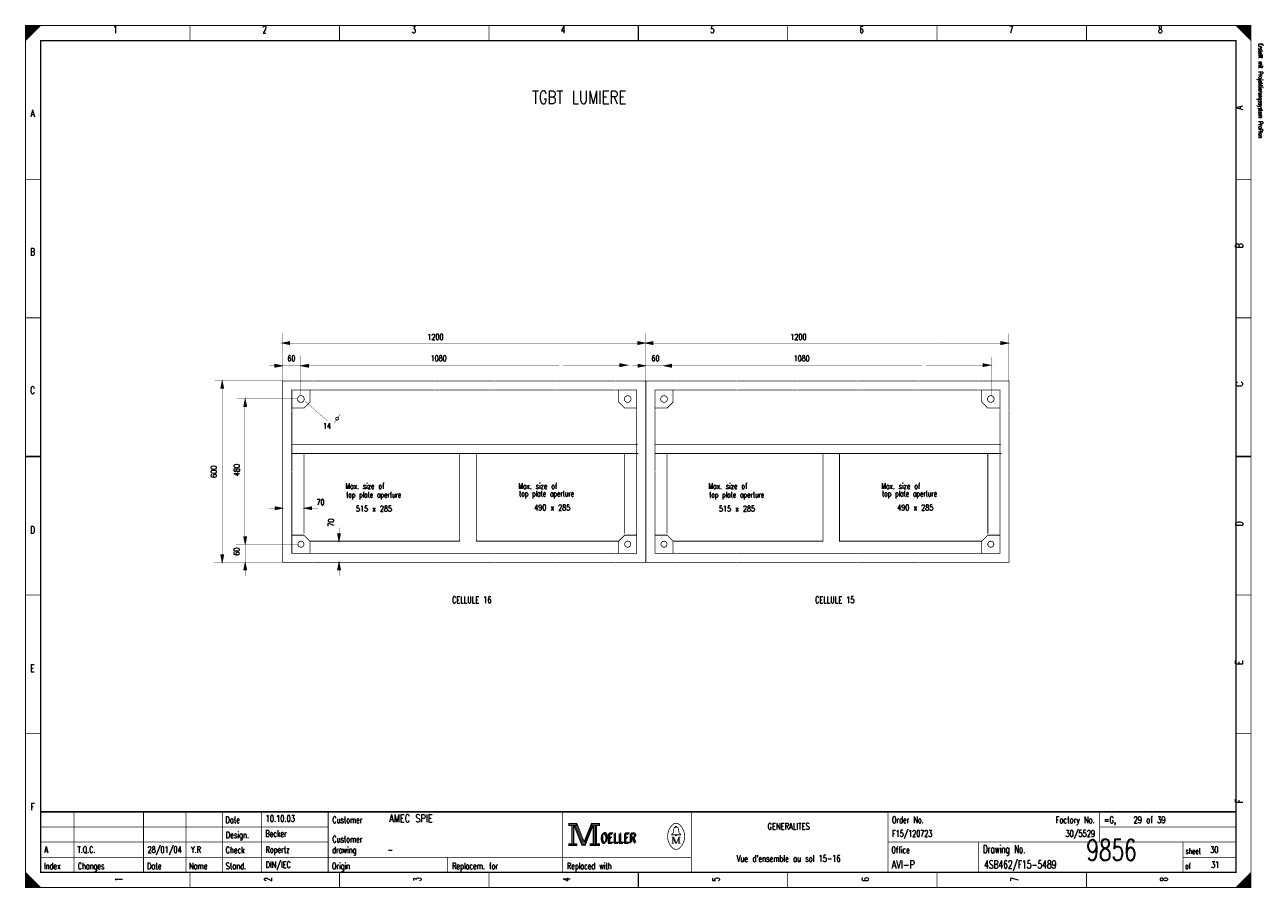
# Model space of a CAD drawing. Extents: x 0 to 409, y 0 to 285.
import ezdxf
from ezdxf.enums import TextEntityAlignment as Align

# ---------------------------------------------------------------- set-up
doc = ezdxf.new("R2010")
doc.units = 0
doc.header["$MEASUREMENT"] = 0
doc.linetypes.add('GESTRICHELT', pattern=[3.75, 3, -0.75])
doc.layers.get('0').update_dxf_attribs({"color": 9, "linetype": 'CONTINUOUS'})
doc.styles.get("Standard").update_dxf_attribs({"font": 'TXT', "bigfont": 'TXT'})

msp = doc.modelspace()

# ---------------------------------------------------------------- linework, layer by layer
at = {"color": 0, "const_width": 0.25, "flags": 128}
for points in [[(0, 142.5), (0, 285), (405, 285), (405, 0), (0, 0), (0, 142.5)], [(0, 285), (5, 285), (0, 280), (0, 285)], [(0.25, 285), (0.25, 280.25), (0.5, 280.5), (0.5, 285), (0.75, 285), (0.75, 280.75), (1, 281), (1, 285), (1.25, 285), (1.25, 281.25), (1.5, 281.5), (1.5, 285), (1.75, 285), (1.75, 281.75), (2, 282)], [(2, 282), (2, 285), (2.25, 285), (2.25, 282.25), (2.5, 282.5), (2.5, 285), (2.75, 285), (2.75, 282.75), (3, 283), (3, 285), (3.25, 285), (3.25, 283.25), (3.5, 283.5), (3.5, 285), (3.75, 285)], [(3.75, 285), (3.75, 283.75), (4, 284), (4, 285), (4.25, 285), (4.25, 284.25), (4.5, 284.5), (4.5, 285), (4.75, 285), (4.75, 284.75)], [(400, 285), (405, 280), (404.75, 280.25), (404.75, 285), (404.5, 285), (404.5, 280.5), (404.25, 280.75), (404.25, 285), (404, 285), (404, 281), (403.75, 281.25), (403.75, 285), (403.5, 285), (403.5, 281.5), (403.25, 281.75)], [(401.5, 283.5), (401.5, 285), (401.25, 285), (401.25, 283.75), (401, 284), (401, 285), (400.75, 285), (400.75, 284.25), (400.5, 284.5), (400.5, 285), (400.25, 285), (400.25, 284.75)], [(403.25, 281.75), (403.25, 285), (403, 285), (403, 282), (402.75, 282.25), (402.75, 285), (402.5, 285), (402.5, 282.5), (402.25, 282.75), (402.25, 285), (402, 285), (402, 283), (401.75, 283.25), (401.75, 285), (401.5, 285)], [(84.8, 180), (87.3, 180.5), (87.3, 179.5), (84.8, 180)], [(204.8, 180), (202.3, 180.5), (202.3, 179.5), (204.8, 180)], [(204.8, 180), (207.3, 180.5), (207.3, 179.5), (204.8, 180)], [(324.8, 180), (322.3, 180.5), (322.3, 179.5), (324.8, 180)], [(84.9, 172.5), (82.4, 173), (82.4, 172), (84.9, 172.5)], [(91, 172.5), (93.5, 173), (93.5, 172), (91, 172.5)], [(198.9, 172.7), (196.4, 173.2), (196.4, 172.2), (198.9, 172.7)], [(204.9, 172.5), (202.4, 173), (202.4, 172), (204.9, 172.5)], [(211, 172.5), (213.5, 173), (213.5, 172), (211, 172.5)], [(318.9, 172.7), (316.4, 173.2), (316.4, 172.2), (318.9, 172.7)], [(65, 167.5), (64.5, 165), (65.5, 165), (65, 167.5)], [(85, 157.6), (85, 167.5), (95, 167.5)], [(94, 164.5), (94, 160.5), (92, 158.5), (88, 158.5)], [(95, 164.5), (88, 164.5), (88, 157.6)], [(195.1, 167.5), (205, 167.5), (205, 157.6)], [(202, 157.6), (202, 164.5), (195.1, 164.5)], [(196, 164.5), (196, 160.5), (198, 158.5), (202, 158.5)], [(205, 157.6), (205, 167.5), (215, 167.5)], [(214, 164.5), (214, 160.5), (212, 158.5), (208, 158.5)], [(215, 164.5), (208, 164.5), (208, 157.6)], [(315.1, 167.5), (325, 167.5), (325, 157.6)], [(322, 157.6), (322, 164.5), (315.1, 164.5)], [(316, 164.5), (316, 160.5), (318, 158.5), (322, 158.5)], [(72.6, 161.5), (72.1, 159), (73.1, 159), (72.6, 161.5)], [(85, 125.4), (82.5, 125.9), (82.5, 124.9), (85, 125.4)], [(92.1, 125.4), (94.6, 125.9), (94.6, 124.9), (92.1, 125.4)], [(72.6, 113.5), (72.1, 116), (73.1, 116), (72.6, 113.5)], [(85, 117.5), (85, 107.5), (95, 107.5)], [(88, 117.5), (88, 110.5), (95, 110.5)], [(94, 110.5), (94, 114.5), (92, 116.5), (88, 116.5)], [(103.6, 114.5), (103.1, 117), (104.1, 117), (103.6, 114.5)], [(195.1, 107.5), (205, 107.5), (205, 117.5)], [(195.1, 110.5), (202, 110.5), (202, 117.5)], [(202, 116.5), (198, 116.5), (196, 114.5), (196, 110.5)], [(205, 117.5), (205, 107.5), (215, 107.5)], [(208, 117.5), (208, 110.5), (215, 110.5)], [(214, 110.5), (214, 114.5), (212, 116.5), (208, 116.5)], [(315.1, 107.5), (325, 107.5), (325, 117.5)], [(315.1, 110.5), (322, 110.5), (322, 117.5)], [(322, 116.5), (318, 116.5), (316, 114.5), (316, 110.5)], [(65, 107.5), (64.5, 110), (65.5, 110), (65, 107.5)], [(72.6, 107.5), (72.1, 105), (73.1, 105), (72.6, 107.5)], [(103.6, 107.5), (103.1, 105), (104.1, 105), (103.6, 107.5)], [(179.5, 21.2), (179.5, 20.5), (180.5, 20.5), (180.5, 14.5), (179.5, 14.5), (179.5, 13.8), (182.2, 13.8), (182.2, 14.5), (181.2, 14.5), (181.2, 20.5), (182.2, 20.5), (182.2, 21.2), (179.5, 21.2)], [(180.7, 20.7), (180.7, 14.3), (181, 14.3), (181, 20.7)], [(181.2, 20.5), (183.9, 13.8), (184.9, 13.8), (187.6, 20.5)], [(181.8, 20.5), (184.2, 14.6), (184.6, 14.6)], [(182.2, 21.2), (184.6, 15.2), (187, 21.2)], [(182.2, 20.5), (184.4, 14.9), (184.7, 14.9)], [(184.6, 14.2), (184.9, 14.2), (187.4, 20.5)], [(184.6, 14.6), (184.8, 14.6), (187.2, 20.5)], [(187.6, 20.5), (187.6, 14.5), (186.6, 14.5), (186.6, 13.8), (187.1, 13.8)], [(187, 21.2), (187, 20.5), (188, 20.5), (188, 14.5), (187, 14.5), (187, 13.8), (189.7, 13.8), (189.7, 14.5), (188.7, 14.5), (188.7, 20.5), (189.7, 20.5), (189.7, 21.2), (187, 21.2)], [(187.8, 20.7), (187.8, 14.3), (188.3, 14.3), (188.3, 20.7), (188.5, 20.7), (188.5, 14.3)], [(214.8, 17.4), (213.5, 17.4), (213.5, 17.6), (214, 18), (214.3, 19.6)], [(213.9, 16.7), (213.9, 14.6), (213.5, 14.6)], [(213.9, 16.7), (214.8, 14.6), (215.1, 14.6)], [(214.8, 19.9), (214.8, 20.2), (215.2, 20.2), (215.2, 19.9)], [(215.2, 17.4), (216.5, 17.4), (216.5, 17.6), (216, 18), (215.7, 19.6)], [(0, 5), (0, 0), (5, 0), (0, 5), (0.25, 4.75), (0.25, 0), (0.5, 0), (0.5, 4.5), (0.75, 4.25), (0.75, 0), (1, 0), (1, 4), (1.25, 3.75), (1.25, 0), (1.5, 0)], [(404.75, 4.75), (404.75, 0), (404.5, 0), (404.5, 4.5), (404.25, 4.25), (404.25, 0), (404, 0), (404, 4), (403.75, 3.75), (403.75, 0), (403.5, 0), (403.5, 3.5), (403.25, 3.25), (403.25, 0), (403, 0)], [(1.5, 0), (1.5, 3.5), (1.75, 3.25), (1.75, 0), (2, 0), (2, 3), (2.25, 2.75), (2.25, 0), (2.5, 0), (2.5, 2.5), (2.75, 2.25), (2.75, 0), (3, 0), (3, 2), (3.25, 1.75)], [(3.25, 1.75), (3.25, 0), (3.5, 0), (3.5, 1.5), (3.75, 1.25), (3.75, 0), (4, 0), (4, 1), (4.25, 0.75), (4.25, 0), (4.5, 0), (4.5, 0.5), (4.75, 0.25)], [(401.25, 1.25), (401.25, 0), (401, 0), (401, 1), (400.75, 0.75), (400.75, 0), (400.5, 0), (400.5, 0.5), (400.25, 0.25), (400.25, 0)], [(403, 0), (403, 3), (402.75, 2.75), (402.75, 0), (402.5, 0), (402.5, 2.5), (402.25, 2.25), (402.25, 0), (402, 0), (402, 2), (401.75, 1.75), (401.75, 0), (401.5, 0), (401.5, 1.5), (401.25, 1.25)]]:
    msp.add_lwpolyline(points, dxfattribs=at)
at = {"color": 0, "flags": 128}
for points, const_width in [([(0, 285), (405, 285), (405, 0), (0, 0)], 0.25), ([(5, 280), (400, 280), (400, 5), (5, 5)], 0.5), ([(5, 280), (400, 280), (400, 5), (5, 5)], 0.25), ([(179.7, 21), (182, 21), (182, 20.7), (179.7, 20.7)], 0.25), ([(187.2, 21), (189.5, 21), (189.5, 20.7), (187.2, 20.7)], 0.25), ([(214.8, 17.4), (215.2, 17.4), (215.2, 17.1), (214.8, 17.1)], 0.25), ([(179.7, 14.3), (182, 14.3), (182, 14), (179.7, 14)], 0.25), ([(186.8, 14.3), (189.5, 14.3), (189.5, 14), (186.8, 14)], 0.25)]:
    msp.add_lwpolyline(points, close=True, dxfattribs=dict(at, const_width=const_width))
at = {"color": 0}
for points, const_width in [([(54.375, 285), (54.375, 280)], 0.25), ([(103.75, 285), (103.75, 280)], 0.25), ([(153.125, 285), (153.125, 280)], 0.25), ([(202.5, 280), (202.5, 285)], 0.5), ([(202.5, 285), (202.5, 280)], 0.25), ([(251.875, 285), (251.875, 280)], 0.25), ([(301.25, 285), (301.25, 280)], 0.25), ([(350.625, 285), (350.625, 280)], 0.25), ([(0, 234.167), (5, 234.167)], 0.25), ([(405, 234.167), (400, 234.167)], 0.25), ([(0, 188.334), (5, 188.334)], 0.25), ([(405, 188.334), (400, 188.334)], 0.25), ([(87.3, 179.7), (84.8, 180)], 0.25), ([(84.9, 180), (87.3, 180.3)], 0.25), ([(84.9, 180), (87.3, 180.1)], 0.25), ([(85, 183.1), (85, 167.5)], 0.1), ([(85.1, 180), (87.3, 179.9)], 0.25), ([(202.3, 180.3), (204.8, 180)], 0.25), ([(202.3, 180.1), (204.6, 180)], 0.25), ([(202.3, 179.9), (204.8, 180)], 0.25), ([(204.8, 180), (202.3, 179.7)], 0.25), ([(207.3, 179.7), (204.8, 180)], 0.25), ([(204.9, 180), (207.3, 180.3)], 0.25), ([(204.9, 180), (207.3, 180.1)], 0.25), ([(205, 183.1), (205, 167.5)], 0.1), ([(205, 183.1), (205, 167.5)], 0.1), ([(205.1, 180), (207.3, 179.9)], 0.25), ([(322.3, 180.3), (324.8, 180)], 0.25), ([(322.3, 180.1), (324.6, 180)], 0.25), ([(322.3, 179.9), (324.8, 180)], 0.25), ([(324.8, 180), (322.3, 179.7)], 0.25), ([(325, 183.1), (325, 167.5)], 0.1), ([(87.3, 180), (114.9, 180)], 0.1), ([(114.9, 180), (135, 180)], 0.1), ([(134.9, 180), (154.9, 180)], 0.1), ([(154.9, 180), (182.3, 180)], 0.1), ([(182.4, 180), (202.4, 180)], 0.1), ([(207.3, 180), (234.9, 180)], 0.1), ([(234.9, 180), (255, 180)], 0.1), ([(254.9, 180), (274.9, 180)], 0.1), ([(274.9, 180), (302.3, 180)], 0.1), ([(302.4, 180), (322.4, 180)], 0.1), ([(80.5, 172.5), (91, 172.5)], 0.1), ([(82.4, 172.8), (84.9, 172.5)], 0.25), ([(82.4, 172.6), (84.7, 172.5)], 0.25), ([(84.9, 172.5), (82.4, 172.2)], 0.25), ([(82.4, 172.4), (84.9, 172.5)], 0.25), ([(93.5, 172.2), (91, 172.5)], 0.25), ([(91, 175.8), (91, 162.8)], 0.1), ([(91.1, 172.5), (93.5, 172.8)], 0.25), ([(91.1, 172.5), (93.5, 172.6)], 0.25), ([(91.3, 172.5), (93.5, 172.4)], 0.25), ([(114.9, 172.6), (93.4, 172.6)], 0.1), ([(114.9, 172.6), (135, 172.6)], 0.1), ([(135, 172.6), (155, 172.6)], 0.1), ([(155, 172.6), (176.3, 172.6)], 0.1), ([(177.5, 172.6), (197.5, 172.6)], 0.1), ([(196.4, 173), (198.9, 172.7)], 0.25), ([(196.4, 172.8), (198.7, 172.7)], 0.25), ([(198.9, 172.7), (196.4, 172.4)], 0.25), ([(196.4, 172.6), (198.9, 172.7)], 0.25), ([(199.1, 175.5), (199.1, 162.5)], 0.1), ([(200.5, 172.5), (211, 172.5)], 0.1), ([(202.4, 172.8), (204.9, 172.5)], 0.25), ([(202.4, 172.6), (204.7, 172.5)], 0.25), ([(204.9, 172.5), (202.4, 172.2)], 0.25), ([(202.4, 172.4), (204.9, 172.5)], 0.25), ([(213.5, 172.2), (211, 172.5)], 0.25), ([(211, 175.8), (211, 162.8)], 0.1), ([(211.1, 172.5), (213.5, 172.8)], 0.25), ([(211.1, 172.5), (213.5, 172.6)], 0.25), ([(211.3, 172.5), (213.5, 172.4)], 0.25), ([(234.9, 172.6), (213.4, 172.6)], 0.1), ([(234.9, 172.6), (255, 172.6)], 0.1), ([(255, 172.6), (275, 172.6)], 0.1), ([(275, 172.6), (296.3, 172.6)], 0.1), ([(297.5, 172.6), (317.5, 172.6)], 0.1), ([(316.4, 173), (318.9, 172.7)], 0.25), ([(316.4, 172.8), (318.7, 172.7)], 0.25), ([(318.9, 172.7), (316.4, 172.4)], 0.25), ([(316.4, 172.6), (318.9, 172.7)], 0.25), ([(319.1, 175.5), (319.1, 162.5)], 0.1), ([(62.6, 167.6), (85, 167.6)], 0.1), ([(65, 167.3), (64.6, 165)], 0.25), ([(65, 167.3), (64.8, 165)], 0.25), ([(65, 167.2), (65.3, 165)], 0.25), ([(65, 167.2), (65.1, 165)], 0.25), ([(65.2, 110.2), (65.2, 164.9)], 0.1), ([(95.1, 167.5), (115, 167.5)], 0.25), ([(95.1, 164.5), (115, 164.5)], 0.25), ([(115.1, 167.5), (135, 167.5)], 0.25), ([(115.1, 164.5), (135, 164.5)], 0.25), ([(135.1, 167.5), (155, 167.5)], 0.25), ([(135.1, 164.5), (155, 164.5)], 0.25), ([(155.1, 167.5), (175, 167.5)], 0.25), ([(155.1, 164.5), (175, 164.5)], 0.25), ([(175.1, 167.5), (195, 167.5)], 0.25), ([(175.1, 164.5), (195, 164.5)], 0.25), ([(215.1, 167.5), (235, 167.5)], 0.25), ([(215.1, 164.5), (235, 164.5)], 0.25), ([(235.1, 167.5), (255, 167.5)], 0.25), ([(235.1, 164.5), (255, 164.5)], 0.25), ([(255.1, 167.5), (275, 167.5)], 0.25), ([(255.1, 164.5), (275, 164.5)], 0.25), ([(275.1, 167.5), (295, 167.5)], 0.25), ([(275.1, 164.5), (295, 164.5)], 0.25), ([(295.1, 167.5), (315, 167.5)], 0.25), ([(295.1, 164.5), (315, 164.5)], 0.25), ([(70, 161.6), (90, 161.6)], 0.1), ([(72.6, 161.3), (72.2, 159)], 0.25), ([(72.6, 161.3), (72.4, 159)], 0.25), ([(72.6, 161.2), (72.7, 159)], 0.25), ([(72.6, 161.2), (72.9, 159)], 0.25), ([(92.4, 160.7), (99.9, 154.2)], 0.1), ([(72.5, 115.7), (72.5, 159)], 0.1), ([(85, 137.7), (85, 157.6)], 0.25), ([(88, 137.6), (88, 157.5)], 0.25), ([(104, 156.5), (102, 153.5)], 0.1), ([(202, 137.6), (202, 157.5)], 0.25), ([(205, 137.7), (205, 157.6)], 0.25), ([(205, 137.6), (205, 157.5)], 0.25), ([(208, 137.6), (208, 157.5)], 0.25), ([(322, 137.6), (322, 157.5)], 0.25), ([(325, 137.6), (325, 157.5)], 0.25), ([(109, 146.5), (88, 146.5)], 0.25), ([(109, 143.5), (88, 143.5)], 0.25), ([(202.4, 146.5), (108.4, 146.5)], 0.25), ([(202.5, 143.5), (108.5, 143.5)], 0.25), ([(229, 146.5), (208, 146.5)], 0.25), ([(229, 143.5), (208, 143.5)], 0.25), ([(322.4, 146.5), (228.4, 146.5)], 0.25), ([(322.5, 143.5), (228.5, 143.5)], 0.25), ([(5, 142.5), (0, 142.5)], 0.5), ([(0, 142.5), (5, 142.5)], 0.25), ([(400, 142.5), (405, 142.5)], 0.5), ([(405, 142.5), (400, 142.5)], 0.25), ([(85, 117.5), (85, 138.1)], 0.25), ([(88, 117.5), (88, 137.5)], 0.25), ([(202, 117.5), (202, 138)], 0.25), ([(205, 117.4), (205, 138.1)], 0.25), ([(205, 117.5), (205, 138.1)], 0.25), ([(208, 117.5), (208, 137.5)], 0.25), ([(322, 117.5), (322, 138)], 0.25), ([(325, 117.4), (325, 138.1)], 0.25), ([(80.5, 125.4), (82.5, 125.4)], 0.1), ([(82.5, 125.7), (85, 125.4)], 0.25), ([(82.5, 125.5), (84.8, 125.4)], 0.25), ([(82.5, 125.3), (85, 125.4)], 0.25), ([(85, 125.4), (82.5, 125.1)], 0.25), ([(94.6, 125.1), (92.1, 125.4)], 0.25), ([(92.2, 125.4), (94.6, 125.7)], 0.25), ([(92.2, 125.4), (94.6, 125.5)], 0.25), ([(92.4, 125.4), (94.6, 125.3)], 0.25), ([(94.6, 125.4), (96.6, 125.4)], 0.1), ([(103.6, 117), (103.6, 119)], 0.1), ([(72.6, 113.6), (72.3, 116)], 0.25), ([(72.6, 113.6), (72.5, 116)], 0.25), ([(72.6, 113.5), (72.7, 116)], 0.25), ([(72.6, 113.5), (72.9, 116)], 0.25), ([(103.6, 114.6), (103.3, 117)], 0.25), ([(103.6, 114.6), (103.5, 117)], 0.25), ([(103.6, 114.5), (103.7, 117)], 0.25), ([(103.6, 114.5), (103.9, 117)], 0.25), ([(69.6, 113.5), (90.3, 113.5)], 0.1), ([(72.6, 113.5), (72.6, 107.6)], 0.1), ([(95.1, 110.5), (115, 110.5)], 0.25), ([(115.1, 110.5), (135, 110.5)], 0.25), ([(135, 110.5), (155, 110.5)], 0.25), ([(155.1, 110.5), (175, 110.5)], 0.25), ([(175.1, 110.5), (195, 110.5)], 0.25), ([(215.1, 110.5), (235, 110.5)], 0.25), ([(235.1, 110.5), (255, 110.5)], 0.25), ([(255, 110.5), (275, 110.5)], 0.25), ([(275.1, 110.5), (295, 110.5)], 0.25), ([(295.1, 110.5), (315, 110.5)], 0.25), ([(62.3, 107.5), (85, 107.5)], 0.1), ([(65, 107.6), (64.7, 110)], 0.25), ([(65, 107.6), (64.9, 110)], 0.25), ([(65, 107.5), (65.1, 110)], 0.25), ([(65, 107.5), (65.3, 110)], 0.25), ([(72.6, 107.3), (72.2, 105)], 0.25), ([(72.6, 107.3), (72.4, 105)], 0.25), ([(72.6, 107.2), (72.7, 105)], 0.25), ([(72.6, 107.2), (72.9, 105)], 0.25), ([(72.6, 107.6), (72.6, 103)], 0.1), ([(95.1, 107.5), (115, 107.5)], 0.25), ([(103.6, 107.3), (103.2, 105)], 0.25), ([(103.6, 107.3), (103.4, 105)], 0.25), ([(103.6, 107.2), (103.9, 105)], 0.25), ([(103.6, 107.2), (103.7, 105)], 0.25), ([(103.6, 107.6), (103.6, 103)], 0.1), ([(115.1, 107.5), (135, 107.5)], 0.25), ([(135.1, 107.5), (155, 107.5)], 0.25), ([(155.1, 107.5), (175, 107.5)], 0.25), ([(175.1, 107.5), (195, 107.5)], 0.25), ([(215.1, 107.5), (235, 107.5)], 0.25), ([(235.1, 107.5), (255, 107.5)], 0.25), ([(255.1, 107.5), (275, 107.5)], 0.25), ([(275.1, 107.5), (295, 107.5)], 0.25), ([(295.1, 107.5), (315, 107.5)], 0.25), ([(0, 96.667), (5, 96.667)], 0.25), ([(405, 96.667), (400, 96.667)], 0.25), ([(0, 50.834), (5, 50.834)], 0.25), ([(405, 50.834), (400, 50.834)], 0.25), ([(400, 25), (5, 25)], 0.5), ([(16, 5), (16, 25)], 0.25), ([(39, 5), (39, 25)], 0.25), ([(53, 5), (53, 25)], 0.25), ([(65, 25), (65, 5)], 0.25), ([(78, 25), (78, 5)], 0.25), ([(100, 25), (100, 5)], 0.25), ([(177.5, 25), (177.5, 5)], 0.25), ([(220, 25), (220, 5)], 0.25), ([(285, 25), (285, 5)], 0.25), ([(355, 25), (355, 15)], 0.25), ([(181.5, 20.5), (184, 14.2)], 0.25), ([(184.7, 14.9), (187, 20.6)], 0.25), ([(5, 20), (100, 20)], 0.25), ([(213.5, 16.7), (214.2, 16.7)], 0.25), ([(214.2, 16.7), (215.1, 14.6)], 0.25), ([(214.6, 19.9), (215.5, 19.9)], 0.25), ([(215.1, 14.6), (215.9, 16.7)], 0.25), ([(215.9, 14.6), (215.9, 16.7)], 0.25), ([(215.9, 16.7), (216.5, 16.7)], 0.25), ([(216.1, 16.7), (216.1, 14.6)], 0.25), ([(355, 20), (400, 20)], 0.25), ([(5, 15), (100, 15)], 0.25), ([(184, 14.2), (184.6, 14.2)], 0.25), ([(213.9, 14.6), (214.3, 14.6)], 0.25), ([(216.5, 14.6), (215.7, 14.6)], 0.25), ([(285, 15), (400, 15)], 0.25), ([(315, 15), (315, 5)], 0.25), ([(382.5, 15), (382.5, 5)], 0.25), ([(5, 10), (220, 10)], 0.25), ([(139.5, 10), (139.5, 5)], 0.25), ([(382.5, 10), (400, 10)], 0.25), ([(54.375, 0), (54.375, 5)], 0.25), ([(103.75, 0), (103.75, 5)], 0.25), ([(153.125, 0), (153.125, 5)], 0.25), ([(202.5, 5), (202.5, 0)], 0.5), ([(202.5, 0), (202.5, 5)], 0.25), ([(251.875, 0), (251.875, 5)], 0.25), ([(301.25, 0), (301.25, 5)], 0.25), ([(350.625, 0), (350.625, 5)], 0.25), ([(405, 5), (400, 0)], 0.25), ([(4.75, 0), (4.75, 0.25)], 0.25)]:
    msp.add_lwpolyline(points, dxfattribs=dict(at, const_width=const_width))
at = {"color": 0, "const_width": 0.25, "flags": 128}
for points in [[(92.1, 161.5, 1), (89.9, 161.5, 1)], [(200.1, 161.5, 1), (197.9, 161.5, 1)], [(212.1, 161.5, 1), (209.9, 161.5, 1)], [(320.1, 161.5, 1), (317.9, 161.5, 1)], [(103.5, 155, 1), (102.5, 155, 1)], [(92, 113.5, 1), (90, 113.5, 1)], [(200, 113.5, 1), (198, 113.5, 1)], [(212, 113.5, 1), (210, 113.5, 1)], [(320, 113.5, 1), (318, 113.5, 1)]]:
    msp.add_lwpolyline(points, format="xyb", close=True, dxfattribs=at)
at = {"color": 0, "linetype": 'GESTRICHELT', "const_width": 0.25}
for points in [[(92, 143.5), (92, 117)], [(198, 143.5), (198, 117)], [(212, 143.5), (212, 117)], [(318, 143.5), (318, 117)], [(176, 114.5), (196, 114.5)], [(296, 114.5), (316, 114.5)]]:
    msp.add_lwpolyline(points, dxfattribs=at)
at = {"color": 0, "linetype": 'GESTRICHELT', "const_width": 0.25, "flags": 128}
for points in [[(143.5, 143.5), (143.5, 114.5), (94, 114.5)], [(176, 114.5), (149, 114.5), (149, 143.5)], [(263.5, 143.5), (263.5, 114.5), (214, 114.5)], [(296, 114.5), (269, 114.5), (269, 143.5)]]:
    msp.add_lwpolyline(points, dxfattribs=at)
at = {"color": 0, "const_width": 0.25, "flags": 128}
for points in [[(213.499601, 20.388348, 0.373815), (213.488, 13.425, 0.373815)], [(216.493359, 20.403602, 0.530775), (213.513, 20.413, 0.530775)], [(216.498075, 13.401685, 0.378582), (216.463, 20.438, 0.378582)], [(214.6, 19.9, 0.414214), (214.3, 19.6, 0.414214)], [(215.7, 19.6, 0.414214), (215.4, 19.9, 0.414214)], [(213.502705, 13.401803, 0.532213), (216.488, 13.388, 0.532213)]]:
    msp.add_lwpolyline(points, format="xyb", dxfattribs=at)

# ---------------------------------------------------------------- texts
at = {"color": 0}
for s, height, width, p in [('1', 2.38125, 0.672, (29.654421, 284.858032)), ('2', 2.38125, 0.672, (78.988169, 284.858032)), ('3', 2.38125, 0.672, (128.321918, 284.858032)), ('4', 2.38125, 0.672, (177.655666, 284.858032)), ('5', 2.38125, 0.672, (226.989415, 284.858032)), ('6', 2.38125, 0.672, (276.323163, 284.858032)), ('7', 2.38125, 0.672, (325.656912, 284.858032)), ('8', 2.38125, 0.672, (374.99066, 284.858032)), ('A', 2.38125, 0.76, (2.325654, 257.174346)), ('B', 2.38125, 0.76, (2.325654, 211.389788)), ('60', 1.905, 0.672, (87.861146, 175.897883)), ('60', 1.905, 0.672, (208.178705, 175.897883)), ('C', 2.38125, 0.76, (2.325654, 165.60523)), ('D', 2.38125, 0.76, (2.325654, 119.465753)), ('CELLULE 16', 2.143125, 0.736, (147.487547, 96.183064)), ('CELLULE 15', 2.143125, 0.736, (267.450187, 96.183064)), ('E', 2.38125, 0.76, (2.325654, 73.681196)), ('F', 2.38125, 0.76, (2.325654, 27.896638)), ('GENERALITES', 2.143125, 0.76, (252.188667, 21.295143)), ("Vue d'ensemble au sol 15-16", 2.143125, 0.637926, (252.188667, 10.647572))]:
    msp.add_text(s, height=height, dxfattribs=dict(at, width=width)).set_placement(p, align=Align.TOP_CENTER)
for s, height, rotation, width, p in [('Erstellt mit Projektierungssystem ProPlan', 1.42875, 270, 0.622634, (407.023879, 279.056912)), ('480', 1.905, 90, 0.672, (71.329016, 135.985596)), ('70', 1.905, 90, 0.672, (102.512204, 119.3044)), ('60', 1.905, 90, 0.672, (71.279328, 109.721586))]:
    msp.add_text(s, height=height, rotation=rotation, dxfattribs=dict(at, width=width)).set_placement(p, align=Align.BOTTOM_LEFT)
for s, height, width, p in [('TGBT LUMIERE', 4.28625, 0.754667, (167.396731, 263.420922)), ('1200', 1.905, 0.672, (132.779701, 182.996264)), ('1200', 1.905, 0.672, (252.742341, 182.996264)), ('1080', 1.905, 0.672, (133.844458, 175.897883)), ('1080', 1.905, 0.672, (253.807098, 175.897883)), ('14', 1.905, 0.672, (98.253176, 153.537983)), ('Max. size of', 1.905, 0.637333, (105.7118, 133.662516)), ('top plate aperture', 1.905, 0.610667, (105.947821, 130.823163)), ('Max. size of', 1.905, 0.637333, (162.853767, 133.662516)), ('top plate aperture', 1.905, 0.610667, (163.089788, 131.178082)), ('Max. size of', 1.905, 0.637333, (225.67444, 133.662516)), ('top plate aperture', 1.905, 0.610667, (225.910461, 130.823163)), ('Max. size of', 1.905, 0.637333, (282.816407, 133.662516)), ('top plate aperture', 1.905, 0.610667, (283.052428, 131.178082)), ('70', 1.905, 0.672, (96.123661, 128.33873)), ('515 x 285', 1.905, 0.669333, (109.186457, 126.209215)), ('490 x 285', 1.905, 0.669333, (168.10302, 126.564134)), ('515 x 285', 1.905, 0.669333, (229.149097, 126.209215)), ('490 x 285', 1.905, 0.669333, (288.06566, 126.564134)), ('Date', 2.143125, 0.64, (66.054919, 23.424658)), ('Customer', 2.143125, 0.62, (101.403082, 23.424658)), ('Order No.', 2.143125, 0.656889, (286.328331, 23.424658)), ('=G,    29 of 39', 2.143125, 0.681067, (356.408873, 23.424658)), ('Design.', 2.143125, 0.636571, (66.191563, 18.455791)), ('Customer', 2.143125, 0.62, (101.403082, 17.036115)), ('OELLER', 3.095625, 0.76, (189.964259, 17.745953)), ('OELLER', 3.095625, 0.76, (189.964259, 17.745953)), ('OELLER', 3.095625, 0.76, (190.319178, 18.100872)), ('Check', 2.143125, 0.632, (66.11703, 13.486924)), ('drawing', 2.143125, 0.6, (101.328549, 13.486924)), ('Office', 2.143125, 0.626667, (286.154421, 13.486924)), ('Drawing No.', 2.619375, 0.646545, (316.427242, 13.983811)), ('sheet', 1.905, 0.6, (383.377397, 12.990037)), ('Index', 2.143125, 0.632, (6.086021, 8.163138)), ('Changes', 2.143125, 0.622857, (17.262422, 8.163138)), ('Stand.', 2.143125, 0.642667, (66.11703, 8.163138)), ('Origin', 2.143125, 0.626667, (101.266438, 8.163138)), ('Replacem. for', 2.143125, 0.627077, (140.973007, 8.163138)), ('Replaced with', 2.143125, 0.619692, (178.949346, 8.163138)), ('of', 1.905, 0.6, (383.228331, 8.021171)), ('Date', 2.143125, 0.64, (40.145828, 8.163138)), ('Name', 2.143125, 0.64, (54.03736, 8.163138))]:
    msp.add_text(s, height=height, dxfattribs=dict(at, width=width)).set_placement(p, align=Align.TOP_LEFT)
at = {"color": 0, "width": 0.76}
for s, p in [('A', (399.909527, 257.174346)), ('B', (399.909527, 211.389788)), ('C', (399.921949, 165.60523)), ('D', (399.921949, 119.465753)), ('E', (399.909527, 73.681196)), ('F', (399.909527, 27.896638))]:
    msp.add_text(s, height=2.38125, rotation=90, dxfattribs=at).set_placement(p, align=Align.TOP_LEFT)
at = {"color": 0, "width": 0.672}
msp.add_text('600', height=1.905, rotation=90, dxfattribs=at).set_placement((63.72665, 137.453051), align=Align.BOTTOM_CENTER)
at = {"color": 0}
for s, height, width, p in [('10.10.03', 2.143125, 0.678, (79.33599, 21.082192)), ('AMEC SPIE', 2.619375, 0.752889, (120.157005, 20.769863)), ('Becker', 2.143125, 0.626667, (79.273879, 16.113325)), ('F15/120723', 2.143125, 0.6832, (286.390442, 16.113325)), ('A', 2.143125, 0.76, (6.212017, 10.789539)), ('T.Q.C.', 2.143125, 0.728, (17.163045, 10.789539)), ('28/01/04', 2.143125, 0.678, (40.294894, 10.789539)), ('Y.R', 2.143125, 0.738667, (54.665567, 10.789539)), ('Ropertz', 2.143125, 0.622857, (79.323568, 10.789539)), ('-', 2.143125, 0.696, (119.651245, 10.789539)), ('9856', 7, 0.6928, (350.581462, 6.783637)), ('30', 2.143125, 0.672, (391.501494, 10.789539)), ('DIN/IEC', 2.143125, 0.750857, (79.348412, 5.820672)), ('AVI-P', 2.619375, 0.7472, (286.241376, 5.508344)), ('4SB462/F15-5489', 2.619375, 0.6928, (316.787484, 5.508344)), ('31', 2.143125, 0.672, (391.771233, 5.820672))]:
    msp.add_text(s, height=height, dxfattribs=dict(at, width=width)).set_placement(p, align=Align.BOTTOM_LEFT)
at = {"color": 0, "width": 0.646545}
msp.add_text('Factory No.', height=2.143125, dxfattribs=at).set_placement((353.349471, 23.424658), align=Align.TOP_RIGHT)
at = {"color": 0, "width": 0.675429}
msp.add_text('30/5529', height=2.143125, dxfattribs=at).set_placement((353.464819, 16.113325), align=Align.BOTTOM_RIGHT)
at = {"color": 0, "width": 0.672}
for s, p in [('1', (29.654421, 2.697385)), ('2', (78.988169, 2.697385)), ('3', (128.321918, 2.697385)), ('4', (177.655666, 2.697385)), ('5', (226.989415, 2.697385)), ('6', (276.323163, 2.697385)), ('7', (325.656912, 2.697385)), ('8', (374.99066, 2.697385))]:
    msp.add_text(s, height=2.38125, rotation=90, dxfattribs=at).set_placement(p, align=Align.TOP_CENTER)

doc.saveas('drawing.dxf')
